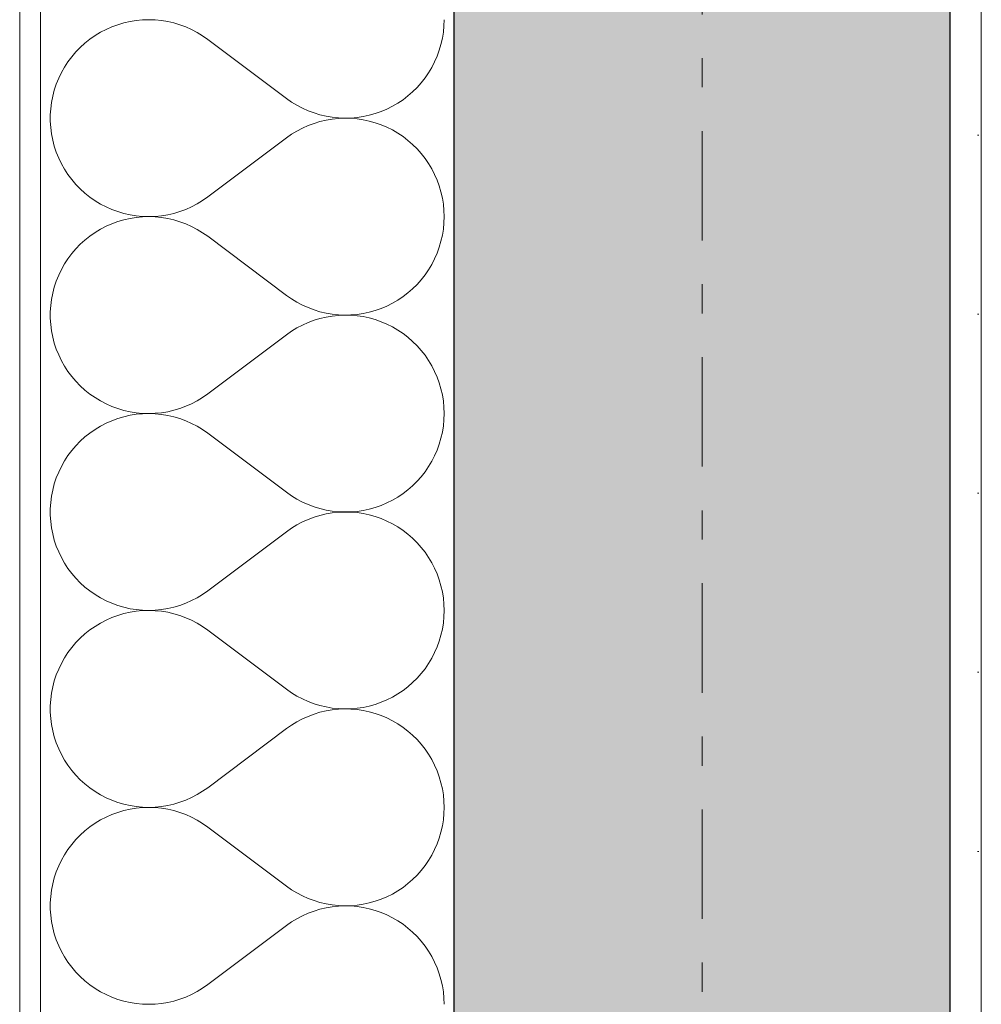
# Model space of a CAD drawing. Extents: x 100 to 2982, y 37 to 2050.
# Tile 41 of 130: x 620 to 666, y 1574 to 1622. Entities that reach past the tile are written whole.
import ezdxf
from ezdxf.xclip import XClip

# ---------------------------------------------------------------- set-up
doc = ezdxf.new("R2010")
doc.units = 0
doc.header["$MEASUREMENT"] = 0
doc.header["$XCLIPFRAME"] = 0
doc.linetypes.add('Przerywana gęsta', pattern=[9, 6, -3])
doc.linetypes.add('Przerywana podwójnie', pattern=[54.680554, 26.458333, -10.583333, 7.055556, -10.583333])
for name, color, linetype in [('250-A Schody Pochylnie', 7, 'Continuous'), ('410-K Osie', 7, 'Continuous'), ('420-K Ściany', 7, 'Continuous'), ('820-G Rysunki Obrazki', 7, 'Continuous')]:
    doc.layers.add(name, color=color, linetype=linetype)
pattern_1 = [(0, (-18316.349, -206.5255), (0, 8.660254), [0, -5]), (0, (-18313.849, -202.195), (0, 8.660254), [0, -5])]

# ---------------------------------------------------------------- blocks, each defined once
blk = doc.blocks.new('*X20')
at = {"layer": '420-K Ściany', "color": 174, "linetype": 'Continuous', "lineweight": 5, "ltscale": 0.2}
for p, q in [((625.137, 1621.959), (624.839, 1621.892)), ((625.438, 1622.008), (625.137, 1621.959)), ((625.743, 1622.037), (625.438, 1622.008)), ((626.048, 1622.046), (625.743, 1622.037)), ((626.353, 1622.036), (626.048, 1622.046)), ((626.658, 1622.006), (626.353, 1622.036)), ((626.959, 1621.956), (626.658, 1622.006)), ((627.257, 1621.888), (626.959, 1621.956)), ((640.316, 1621.745), (640.326, 1622.046)), ((623.708, 1621.436), (623.446, 1621.278)), ((623.979, 1621.577), (623.708, 1621.436)), ((624.259, 1621.7), (623.979, 1621.577)), ((624.546, 1621.805), (624.259, 1621.7)), ((624.839, 1621.892), (624.546, 1621.805)), ((627.55, 1621.8), (627.257, 1621.888)), ((627.836, 1621.694), (627.55, 1621.8)), ((628.115, 1621.57), (627.836, 1621.694)), ((628.386, 1621.428), (628.115, 1621.57)), ((640.24, 1621.148), (640.288, 1621.445)), ((640.288, 1621.445), (640.316, 1621.745)), ((623.196, 1621.103), (622.957, 1620.913)), ((623.446, 1621.278), (623.196, 1621.103)), ((628.647, 1621.269), (628.386, 1621.428)), ((628.897, 1621.094), (628.647, 1621.269)), ((628.897, 1621.094), (632.707, 1618.236)), ((640.174, 1620.854), (640.24, 1621.148)), ((622.517, 1620.488), (622.319, 1620.256)), ((622.73, 1620.708), (622.517, 1620.488)), ((622.957, 1620.913), (622.73, 1620.708)), ((639.987, 1620.281), (640.089, 1620.565)), ((640.089, 1620.565), (640.174, 1620.854)), ((622.136, 1620.011), (621.969, 1619.755)), ((622.319, 1620.256), (622.136, 1620.011)), ((639.729, 1619.737), (639.866, 1620.005)), ((639.866, 1620.005), (639.987, 1620.281)), ((621.969, 1619.755), (621.819, 1619.489)), ((639.574, 1619.479), (639.729, 1619.737)), ((621.687, 1619.213), (621.572, 1618.93)), ((621.819, 1619.489), (621.687, 1619.213)), ((639.218, 1618.993), (639.404, 1619.23)), ((639.404, 1619.23), (639.574, 1619.479)), ((621.475, 1618.64), (621.398, 1618.345)), ((621.572, 1618.93), (621.475, 1618.64)), ((638.804, 1618.556), (639.018, 1618.768)), ((639.018, 1618.768), (639.218, 1618.993)), ((621.398, 1618.345), (621.339, 1618.045)), ((632.707, 1618.236), (632.953, 1618.063)), ((638.087, 1618.008), (638.338, 1618.175)), ((638.338, 1618.175), (638.577, 1618.358)), ((638.577, 1618.358), (638.804, 1618.556)), ((621.3, 1617.742), (621.281, 1617.437)), ((621.339, 1618.045), (621.3, 1617.742)), ((632.953, 1618.063), (633.21, 1617.906)), ((633.21, 1617.906), (633.477, 1617.766)), ((633.477, 1617.766), (633.752, 1617.642)), ((633.752, 1617.642), (634.034, 1617.537)), ((637.28, 1617.604), (637.558, 1617.722)), ((637.558, 1617.722), (637.827, 1617.856)), ((637.827, 1617.856), (638.087, 1618.008)), ((621.281, 1617.437), (621.281, 1617.131)), ((634.034, 1617.537), (634.322, 1617.449)), ((634.322, 1617.449), (634.615, 1617.38)), ((634.615, 1617.188), (634.322, 1617.119)), ((634.615, 1617.38), (634.912, 1617.329)), ((634.912, 1617.239), (634.615, 1617.188)), ((634.912, 1617.329), (635.211, 1617.297)), ((635.211, 1617.271), (634.912, 1617.239)), ((635.211, 1617.297), (635.512, 1617.284)), ((635.512, 1617.284), (635.211, 1617.271)), ((635.512, 1617.284), (635.813, 1617.291)), ((635.813, 1617.277), (635.512, 1617.284)), ((635.813, 1617.291), (636.114, 1617.316)), ((636.114, 1617.252), (635.813, 1617.277)), ((636.114, 1617.316), (636.411, 1617.36)), ((636.411, 1617.208), (636.114, 1617.252)), ((636.411, 1617.36), (636.706, 1617.423)), ((636.706, 1617.145), (636.411, 1617.208)), ((636.706, 1617.423), (636.996, 1617.504)), ((636.996, 1617.064), (636.706, 1617.145)), ((636.996, 1617.504), (637.28, 1617.604)), ((621.281, 1617.131), (621.3, 1616.826)), ((621.3, 1616.826), (621.339, 1616.523)), ((633.477, 1616.802), (633.21, 1616.662)), ((633.752, 1616.926), (633.477, 1616.802)), ((634.034, 1617.031), (633.752, 1616.926)), ((634.322, 1617.119), (634.034, 1617.031)), ((637.28, 1616.964), (636.996, 1617.064)), ((637.558, 1616.847), (637.28, 1616.964)), ((637.827, 1616.712), (637.558, 1616.847)), ((638.087, 1616.56), (637.827, 1616.712)), ((621.339, 1616.523), (621.398, 1616.223)), ((621.398, 1616.223), (621.475, 1615.928)), ((628.897, 1613.474), (632.707, 1616.332)), ((632.953, 1616.505), (632.707, 1616.332)), ((633.21, 1616.662), (632.953, 1616.505)), ((638.338, 1616.393), (638.087, 1616.56)), ((638.577, 1616.21), (638.338, 1616.393)), ((638.804, 1616.012), (638.577, 1616.21)), ((621.475, 1615.928), (621.572, 1615.638)), ((639.018, 1615.8), (638.804, 1616.012)), ((639.218, 1615.575), (639.018, 1615.8)), ((621.572, 1615.638), (621.687, 1615.355)), ((621.687, 1615.355), (621.819, 1615.079)), ((639.404, 1615.338), (639.218, 1615.575)), ((639.574, 1615.089), (639.404, 1615.338)), ((621.819, 1615.079), (621.969, 1614.813)), ((621.969, 1614.813), (622.136, 1614.557)), ((639.729, 1614.831), (639.574, 1615.089)), ((639.866, 1614.563), (639.729, 1614.831)), ((622.136, 1614.557), (622.319, 1614.312)), ((622.319, 1614.312), (622.517, 1614.08)), ((639.987, 1614.287), (639.866, 1614.563)), ((640.089, 1614.003), (639.987, 1614.287)), ((622.517, 1614.08), (622.73, 1613.86)), ((622.73, 1613.86), (622.957, 1613.655)), ((640.174, 1613.714), (640.089, 1614.003)), ((622.957, 1613.655), (623.196, 1613.465)), ((623.196, 1613.465), (623.446, 1613.29)), ((628.647, 1613.299), (628.897, 1613.474)), ((640.24, 1613.42), (640.174, 1613.714)), ((640.288, 1613.123), (640.24, 1613.42)), ((623.446, 1613.29), (623.708, 1613.132)), ((623.708, 1613.132), (623.979, 1612.991)), ((623.979, 1612.991), (624.259, 1612.868)), ((624.259, 1612.868), (624.546, 1612.763)), ((627.55, 1612.768), (627.836, 1612.874)), ((627.836, 1612.874), (628.115, 1612.998)), ((628.115, 1612.998), (628.386, 1613.14)), ((628.386, 1613.14), (628.647, 1613.299)), ((640.316, 1612.823), (640.288, 1613.123)), ((624.546, 1612.763), (624.839, 1612.676)), ((624.839, 1612.676), (625.137, 1612.609)), ((625.137, 1612.436), (624.839, 1612.368)), ((625.137, 1612.609), (625.438, 1612.56)), ((625.438, 1612.484), (625.137, 1612.436)), ((625.438, 1612.56), (625.743, 1612.531)), ((625.743, 1612.513), (625.438, 1612.484)), ((625.743, 1612.531), (626.048, 1612.522)), ((626.048, 1612.522), (625.743, 1612.513)), ((626.048, 1612.522), (626.353, 1612.532)), ((626.353, 1612.512), (626.048, 1612.522)), ((626.353, 1612.532), (626.658, 1612.562)), ((626.658, 1612.482), (626.353, 1612.512)), ((626.658, 1612.562), (626.959, 1612.612)), ((626.959, 1612.433), (626.658, 1612.482)), ((626.959, 1612.612), (627.257, 1612.68)), ((627.257, 1612.364), (626.959, 1612.433)), ((627.257, 1612.68), (627.55, 1612.768)), ((640.326, 1612.522), (640.316, 1612.823)), ((640.316, 1612.221), (640.326, 1612.522)), ((623.708, 1611.912), (623.446, 1611.754)), ((623.979, 1612.053), (623.708, 1611.912)), ((624.259, 1612.176), (623.979, 1612.053)), ((624.546, 1612.282), (624.259, 1612.176)), ((624.839, 1612.368), (624.546, 1612.282)), ((627.55, 1612.276), (627.257, 1612.364)), ((627.836, 1612.17), (627.55, 1612.276)), ((628.115, 1612.046), (627.836, 1612.17)), ((628.386, 1611.904), (628.115, 1612.046)), ((640.24, 1611.624), (640.288, 1611.921)), ((640.288, 1611.921), (640.316, 1612.221)), ((623.196, 1611.579), (622.957, 1611.389)), ((623.446, 1611.754), (623.196, 1611.579)), ((628.647, 1611.745), (628.386, 1611.904)), ((628.897, 1611.57), (628.647, 1611.745)), ((628.897, 1611.57), (632.707, 1608.713)), ((640.174, 1611.33), (640.24, 1611.624)), ((622.517, 1610.964), (622.319, 1610.732)), ((622.73, 1611.184), (622.517, 1610.964)), ((622.957, 1611.389), (622.73, 1611.184)), ((639.987, 1610.758), (640.089, 1611.041)), ((640.089, 1611.041), (640.174, 1611.33)), ((622.136, 1610.487), (621.969, 1610.231)), ((622.319, 1610.732), (622.136, 1610.487)), ((639.729, 1610.214), (639.866, 1610.482)), ((639.866, 1610.482), (639.987, 1610.758)), ((621.969, 1610.231), (621.819, 1609.965)), ((639.574, 1609.955), (639.729, 1610.214)), ((621.687, 1609.69), (621.572, 1609.406)), ((621.819, 1609.965), (621.687, 1609.69)), ((639.218, 1609.469), (639.404, 1609.706)), ((639.404, 1609.706), (639.574, 1609.955)), ((621.475, 1609.117), (621.398, 1608.821)), ((621.572, 1609.406), (621.475, 1609.117)), ((638.804, 1609.033), (639.018, 1609.244)), ((639.018, 1609.244), (639.218, 1609.469)), ((621.398, 1608.821), (621.339, 1608.521)), ((632.707, 1608.713), (632.953, 1608.54)), ((638.087, 1608.484), (638.338, 1608.652)), ((638.338, 1608.652), (638.577, 1608.835)), ((638.577, 1608.835), (638.804, 1609.033)), ((621.3, 1608.218), (621.281, 1607.913)), ((621.339, 1608.521), (621.3, 1608.218)), ((632.953, 1608.54), (633.21, 1608.382)), ((633.21, 1608.382), (633.477, 1608.242)), ((633.477, 1608.242), (633.752, 1608.119)), ((633.752, 1608.119), (634.034, 1608.013)), ((637.28, 1608.08), (637.558, 1608.198)), ((637.558, 1608.198), (637.827, 1608.332)), ((637.827, 1608.332), (638.087, 1608.484)), ((621.281, 1607.913), (621.281, 1607.607)), ((634.034, 1608.013), (634.322, 1607.925)), ((634.322, 1607.925), (634.615, 1607.856)), ((634.615, 1607.665), (634.322, 1607.595)), ((634.615, 1607.856), (634.912, 1607.805)), ((634.912, 1607.715), (634.615, 1607.665)), ((634.912, 1607.805), (635.211, 1607.773)), ((635.211, 1607.747), (634.912, 1607.715)), ((635.211, 1607.773), (635.512, 1607.76)), ((635.512, 1607.76), (635.211, 1607.747)), ((635.512, 1607.76), (635.813, 1607.767)), ((635.813, 1607.754), (635.512, 1607.76)), ((635.813, 1607.767), (636.114, 1607.792)), ((636.114, 1607.728), (635.813, 1607.754)), ((636.114, 1607.792), (636.411, 1607.836)), ((636.411, 1607.684), (636.114, 1607.728)), ((636.411, 1607.836), (636.706, 1607.899)), ((636.706, 1607.621), (636.411, 1607.684)), ((636.706, 1607.899), (636.996, 1607.981)), ((636.996, 1607.54), (636.706, 1607.621)), ((636.996, 1607.981), (637.28, 1608.08)), ((621.281, 1607.607), (621.3, 1607.302)), ((621.3, 1607.302), (621.339, 1606.999)), ((633.477, 1607.278), (633.21, 1607.138)), ((633.752, 1607.402), (633.477, 1607.278)), ((634.034, 1607.508), (633.752, 1607.402)), ((634.322, 1607.595), (634.034, 1607.508)), ((637.28, 1607.44), (636.996, 1607.54)), ((637.558, 1607.323), (637.28, 1607.44)), ((637.827, 1607.188), (637.558, 1607.323)), ((638.087, 1607.037), (637.827, 1607.188)), ((621.339, 1606.999), (621.398, 1606.699)), ((621.398, 1606.699), (621.475, 1606.404)), ((628.897, 1603.951), (632.707, 1606.808)), ((632.953, 1606.981), (632.707, 1606.808)), ((633.21, 1607.138), (632.953, 1606.981)), ((638.338, 1606.869), (638.087, 1607.037)), ((638.577, 1606.686), (638.338, 1606.869)), ((638.804, 1606.488), (638.577, 1606.686)), ((621.475, 1606.404), (621.572, 1606.114)), ((639.018, 1606.276), (638.804, 1606.488)), ((639.218, 1606.051), (639.018, 1606.276)), ((621.572, 1606.114), (621.687, 1605.831)), ((621.687, 1605.831), (621.819, 1605.555)), ((639.404, 1605.814), (639.218, 1606.051)), ((639.574, 1605.566), (639.404, 1605.814)), ((621.819, 1605.555), (621.969, 1605.289)), ((621.969, 1605.289), (622.136, 1605.033)), ((639.729, 1605.307), (639.574, 1605.566)), ((639.866, 1605.039), (639.729, 1605.307)), ((622.136, 1605.033), (622.319, 1604.789)), ((622.319, 1604.789), (622.517, 1604.556)), ((639.987, 1604.763), (639.866, 1605.039)), ((640.089, 1604.48), (639.987, 1604.763)), ((622.517, 1604.556), (622.73, 1604.337)), ((622.73, 1604.337), (622.957, 1604.131)), ((640.174, 1604.191), (640.089, 1604.48)), ((622.957, 1604.131), (623.196, 1603.941)), ((623.196, 1603.941), (623.446, 1603.767)), ((628.647, 1603.775), (628.897, 1603.951)), ((640.24, 1603.897), (640.174, 1604.191)), ((640.288, 1603.599), (640.24, 1603.897)), ((623.446, 1603.767), (623.708, 1603.608)), ((623.708, 1603.608), (623.979, 1603.467)), ((623.979, 1603.467), (624.259, 1603.344)), ((624.259, 1603.344), (624.546, 1603.239)), ((627.55, 1603.244), (627.836, 1603.35)), ((627.836, 1603.35), (628.115, 1603.474)), ((628.115, 1603.474), (628.386, 1603.616)), ((628.386, 1603.616), (628.647, 1603.775)), ((640.316, 1603.299), (640.288, 1603.599)), ((624.546, 1603.239), (624.839, 1603.152)), ((624.839, 1603.152), (625.137, 1603.085)), ((625.137, 1602.912), (624.839, 1602.844)), ((625.137, 1603.085), (625.438, 1603.036)), ((625.438, 1602.96), (625.137, 1602.912)), ((625.438, 1603.036), (625.743, 1603.008)), ((625.743, 1602.989), (625.438, 1602.96)), ((625.743, 1603.008), (626.048, 1602.998)), ((626.048, 1602.998), (625.743, 1602.989)), ((626.048, 1602.998), (626.353, 1603.009)), ((626.353, 1602.988), (626.048, 1602.998)), ((626.353, 1603.009), (626.658, 1603.039)), ((626.658, 1602.958), (626.353, 1602.988)), ((626.658, 1603.039), (626.959, 1603.088)), ((626.959, 1602.909), (626.658, 1602.958)), ((626.959, 1603.088), (627.257, 1603.156)), ((627.257, 1602.84), (626.959, 1602.909)), ((627.257, 1603.156), (627.55, 1603.244)), ((640.326, 1602.998), (640.316, 1603.299)), ((640.316, 1602.697), (640.326, 1602.998)), ((623.708, 1602.388), (623.446, 1602.23)), ((623.979, 1602.529), (623.708, 1602.388)), ((624.259, 1602.653), (623.979, 1602.529)), ((624.546, 1602.758), (624.259, 1602.653)), ((624.839, 1602.844), (624.546, 1602.758)), ((627.55, 1602.753), (627.257, 1602.84)), ((627.836, 1602.647), (627.55, 1602.753)), ((628.115, 1602.522), (627.836, 1602.647)), ((628.386, 1602.38), (628.115, 1602.522)), ((640.24, 1602.1), (640.288, 1602.397)), ((640.288, 1602.397), (640.316, 1602.697)), ((623.196, 1602.055), (622.957, 1601.865)), ((623.446, 1602.23), (623.196, 1602.055)), ((628.647, 1602.221), (628.386, 1602.38)), ((628.897, 1602.046), (628.647, 1602.221)), ((628.897, 1602.046), (632.707, 1599.189)), ((640.174, 1601.806), (640.24, 1602.1)), ((622.517, 1601.441), (622.319, 1601.208)), ((622.73, 1601.66), (622.517, 1601.441)), ((622.957, 1601.865), (622.73, 1601.66)), ((639.987, 1601.234), (640.089, 1601.517)), ((640.089, 1601.517), (640.174, 1601.806)), ((622.136, 1600.963), (621.969, 1600.707)), ((622.319, 1601.208), (622.136, 1600.963)), ((639.729, 1600.69), (639.866, 1600.958)), ((639.866, 1600.958), (639.987, 1601.234)), ((621.969, 1600.707), (621.819, 1600.441)), ((639.574, 1600.431), (639.729, 1600.69)), ((621.687, 1600.166), (621.572, 1599.883)), ((621.819, 1600.441), (621.687, 1600.166)), ((639.218, 1599.945), (639.404, 1600.183)), ((639.404, 1600.183), (639.574, 1600.431)), ((621.475, 1599.593), (621.398, 1599.297)), ((621.572, 1599.883), (621.475, 1599.593)), ((638.804, 1599.509), (639.018, 1599.721)), ((639.018, 1599.721), (639.218, 1599.945)), ((621.398, 1599.297), (621.339, 1598.997)), ((632.707, 1599.189), (632.953, 1599.016)), ((638.087, 1598.96), (638.338, 1599.128)), ((638.338, 1599.128), (638.577, 1599.311)), ((638.577, 1599.311), (638.804, 1599.509)), ((621.3, 1598.694), (621.281, 1598.389)), ((621.339, 1598.997), (621.3, 1598.694)), ((632.953, 1599.016), (633.21, 1598.859)), ((633.21, 1598.859), (633.477, 1598.718)), ((633.477, 1598.718), (633.752, 1598.595)), ((633.752, 1598.595), (634.034, 1598.489)), ((637.28, 1598.557), (637.558, 1598.674)), ((637.558, 1598.674), (637.827, 1598.809)), ((637.827, 1598.809), (638.087, 1598.96)), ((621.281, 1598.389), (621.281, 1598.084)), ((634.034, 1598.489), (634.322, 1598.401)), ((634.322, 1598.401), (634.615, 1598.332)), ((634.615, 1598.141), (634.322, 1598.072)), ((634.615, 1598.332), (634.912, 1598.281)), ((634.912, 1598.192), (634.615, 1598.141)), ((634.912, 1598.281), (635.211, 1598.249)), ((635.211, 1598.223), (634.912, 1598.192)), ((635.211, 1598.249), (635.512, 1598.237)), ((635.512, 1598.236), (635.211, 1598.223)), ((635.512, 1598.237), (635.813, 1598.243)), ((635.813, 1598.23), (635.512, 1598.236)), ((635.813, 1598.243), (636.114, 1598.268)), ((636.114, 1598.205), (635.813, 1598.23)), ((636.114, 1598.268), (636.411, 1598.312)), ((636.411, 1598.16), (636.114, 1598.205)), ((636.411, 1598.312), (636.706, 1598.375)), ((636.706, 1598.097), (636.411, 1598.16)), ((636.706, 1598.375), (636.996, 1598.457)), ((636.996, 1598.016), (636.706, 1598.097)), ((636.996, 1598.457), (637.28, 1598.557)), ((621.281, 1598.084), (621.3, 1597.779)), ((621.3, 1597.779), (621.339, 1597.476)), ((633.477, 1597.755), (633.21, 1597.614)), ((633.752, 1597.878), (633.477, 1597.755)), ((634.034, 1597.984), (633.752, 1597.878)), ((634.322, 1598.072), (634.034, 1597.984)), ((637.28, 1597.916), (636.996, 1598.016)), ((637.558, 1597.799), (637.28, 1597.916)), ((637.827, 1597.664), (637.558, 1597.799)), ((638.087, 1597.513), (637.827, 1597.664)), ((621.339, 1597.476), (621.398, 1597.176)), ((621.398, 1597.176), (621.475, 1596.88)), ((628.897, 1594.427), (632.707, 1597.284)), ((632.953, 1597.457), (632.707, 1597.284)), ((633.21, 1597.614), (632.953, 1597.457)), ((638.338, 1597.345), (638.087, 1597.513)), ((638.577, 1597.162), (638.338, 1597.345)), ((638.804, 1596.964), (638.577, 1597.162)), ((621.475, 1596.88), (621.572, 1596.59)), ((639.018, 1596.752), (638.804, 1596.964)), ((639.218, 1596.527), (639.018, 1596.752)), ((621.572, 1596.59), (621.687, 1596.307)), ((621.687, 1596.307), (621.819, 1596.032)), ((639.404, 1596.29), (639.218, 1596.527)), ((639.574, 1596.042), (639.404, 1596.29)), ((621.819, 1596.032), (621.969, 1595.766)), ((621.969, 1595.766), (622.136, 1595.51)), ((639.729, 1595.783), (639.574, 1596.042)), ((639.866, 1595.515), (639.729, 1595.783)), ((622.136, 1595.51), (622.319, 1595.265)), ((622.319, 1595.265), (622.517, 1595.032)), ((639.987, 1595.239), (639.866, 1595.515)), ((640.089, 1594.956), (639.987, 1595.239)), ((622.517, 1595.032), (622.73, 1594.813)), ((622.73, 1594.813), (622.957, 1594.608)), ((640.174, 1594.667), (640.089, 1594.956)), ((622.957, 1594.608), (623.196, 1594.417)), ((623.196, 1594.417), (623.446, 1594.243)), ((628.647, 1594.251), (628.897, 1594.427)), ((640.24, 1594.373), (640.174, 1594.667)), ((640.288, 1594.075), (640.24, 1594.373)), ((623.446, 1594.243), (623.708, 1594.085)), ((623.708, 1594.085), (623.979, 1593.944)), ((623.979, 1593.944), (624.259, 1593.82)), ((624.259, 1593.82), (624.546, 1593.715)), ((627.55, 1593.72), (627.836, 1593.826)), ((627.836, 1593.826), (628.115, 1593.951)), ((628.115, 1593.951), (628.386, 1594.092)), ((628.386, 1594.092), (628.647, 1594.251)), ((640.316, 1593.776), (640.288, 1594.075)), ((624.546, 1593.715), (624.839, 1593.629)), ((624.839, 1593.629), (625.137, 1593.561)), ((625.137, 1593.388), (624.839, 1593.32)), ((625.137, 1593.561), (625.438, 1593.513)), ((625.438, 1593.436), (625.137, 1593.388)), ((625.438, 1593.513), (625.743, 1593.484)), ((625.743, 1593.465), (625.438, 1593.436)), ((625.743, 1593.484), (626.048, 1593.474)), ((626.048, 1593.474), (625.743, 1593.465)), ((626.048, 1593.474), (626.353, 1593.485)), ((626.353, 1593.464), (626.048, 1593.474)), ((626.353, 1593.485), (626.658, 1593.515)), ((626.658, 1593.434), (626.353, 1593.464)), ((626.658, 1593.515), (626.959, 1593.564)), ((626.959, 1593.385), (626.658, 1593.434)), ((626.959, 1593.564), (627.257, 1593.633)), ((627.257, 1593.316), (626.959, 1593.385)), ((627.257, 1593.633), (627.55, 1593.72)), ((640.326, 1593.474), (640.316, 1593.776)), ((640.316, 1593.173), (640.326, 1593.474)), ((623.708, 1592.864), (623.446, 1592.706)), ((623.979, 1593.005), (623.708, 1592.864)), ((624.259, 1593.129), (623.979, 1593.005)), ((624.546, 1593.234), (624.259, 1593.129)), ((624.839, 1593.32), (624.546, 1593.234)), ((627.55, 1593.229), (627.257, 1593.316)), ((627.836, 1593.123), (627.55, 1593.229)), ((628.115, 1592.998), (627.836, 1593.123)), ((628.386, 1592.857), (628.115, 1592.998)), ((640.24, 1592.576), (640.288, 1592.874)), ((640.288, 1592.874), (640.316, 1593.173)), ((623.196, 1592.532), (622.957, 1592.341)), ((623.446, 1592.706), (623.196, 1592.532)), ((628.647, 1592.698), (628.386, 1592.857)), ((628.897, 1592.522), (628.647, 1592.698)), ((628.897, 1592.522), (632.707, 1589.665)), ((640.174, 1592.282), (640.24, 1592.576)), ((622.517, 1591.917), (622.319, 1591.684)), ((622.73, 1592.136), (622.517, 1591.917)), ((622.957, 1592.341), (622.73, 1592.136)), ((639.987, 1591.71), (640.089, 1591.993)), ((640.089, 1591.993), (640.174, 1592.282)), ((622.136, 1591.439), (621.969, 1591.183)), ((622.319, 1591.684), (622.136, 1591.439)), ((639.729, 1591.166), (639.866, 1591.434)), ((639.866, 1591.434), (639.987, 1591.71)), ((621.969, 1591.183), (621.819, 1590.917)), ((639.574, 1590.907), (639.729, 1591.166)), ((621.687, 1590.642), (621.572, 1590.359)), ((621.819, 1590.917), (621.687, 1590.642)), ((639.218, 1590.422), (639.404, 1590.659)), ((639.404, 1590.659), (639.574, 1590.907)), ((621.475, 1590.069), (621.398, 1589.773)), ((621.572, 1590.359), (621.475, 1590.069)), ((638.804, 1589.985), (639.018, 1590.197)), ((639.018, 1590.197), (639.218, 1590.422)), ((621.398, 1589.773), (621.339, 1589.473)), ((632.707, 1589.665), (632.953, 1589.492)), ((638.087, 1589.436), (638.338, 1589.604)), ((638.338, 1589.604), (638.577, 1589.787)), ((638.577, 1589.787), (638.804, 1589.985)), ((621.3, 1589.17), (621.281, 1588.865)), ((621.339, 1589.473), (621.3, 1589.17)), ((632.953, 1589.492), (633.21, 1589.335)), ((633.21, 1589.335), (633.477, 1589.194)), ((633.477, 1589.194), (633.752, 1589.071)), ((633.752, 1589.071), (634.034, 1588.965)), ((637.28, 1589.033), (637.558, 1589.15)), ((637.558, 1589.15), (637.827, 1589.285)), ((637.827, 1589.285), (638.087, 1589.436)), ((621.281, 1588.865), (621.281, 1588.56)), ((634.034, 1588.965), (634.322, 1588.877)), ((634.322, 1588.877), (634.615, 1588.808)), ((634.615, 1588.617), (634.322, 1588.548)), ((634.615, 1588.808), (634.912, 1588.757)), ((634.912, 1588.668), (634.615, 1588.617)), ((634.912, 1588.757), (635.211, 1588.726)), ((635.211, 1588.7), (634.912, 1588.668)), ((635.211, 1588.726), (635.512, 1588.713)), ((635.512, 1588.712), (635.211, 1588.7)), ((635.512, 1588.713), (635.813, 1588.719)), ((635.813, 1588.706), (635.512, 1588.712)), ((635.813, 1588.719), (636.114, 1588.744)), ((636.114, 1588.681), (635.813, 1588.706)), ((636.114, 1588.744), (636.411, 1588.789)), ((636.411, 1588.637), (636.114, 1588.681)), ((636.411, 1588.789), (636.706, 1588.852)), ((636.706, 1588.574), (636.411, 1588.637)), ((636.706, 1588.852), (636.996, 1588.933)), ((636.996, 1588.492), (636.706, 1588.574)), ((636.996, 1588.933), (637.28, 1589.033)), ((621.281, 1588.56), (621.3, 1588.255)), ((621.3, 1588.255), (621.339, 1587.952)), ((633.477, 1588.231), (633.21, 1588.09)), ((633.752, 1588.354), (633.477, 1588.231)), ((634.034, 1588.46), (633.752, 1588.354)), ((634.322, 1588.548), (634.034, 1588.46)), ((637.28, 1588.392), (636.996, 1588.492)), ((637.558, 1588.275), (637.28, 1588.392)), ((637.827, 1588.14), (637.558, 1588.275)), ((638.087, 1587.989), (637.827, 1588.14)), ((621.339, 1587.952), (621.398, 1587.652)), ((621.398, 1587.652), (621.475, 1587.356)), ((628.897, 1584.903), (632.707, 1587.76)), ((632.953, 1587.933), (632.707, 1587.76)), ((633.21, 1588.09), (632.953, 1587.933)), ((638.338, 1587.821), (638.087, 1587.989)), ((638.577, 1587.638), (638.338, 1587.821)), ((638.804, 1587.44), (638.577, 1587.638)), ((621.475, 1587.356), (621.572, 1587.066)), ((639.018, 1587.228), (638.804, 1587.44)), ((639.218, 1587.004), (639.018, 1587.228)), ((621.572, 1587.066), (621.687, 1586.783)), ((621.687, 1586.783), (621.819, 1586.508)), ((639.404, 1586.766), (639.218, 1587.004)), ((639.574, 1586.518), (639.404, 1586.766)), ((621.819, 1586.508), (621.969, 1586.242)), ((621.969, 1586.242), (622.136, 1585.986)), ((639.729, 1586.259), (639.574, 1586.518)), ((639.866, 1585.991), (639.729, 1586.259)), ((622.136, 1585.986), (622.319, 1585.741)), ((622.319, 1585.741), (622.517, 1585.508)), ((639.987, 1585.715), (639.866, 1585.991)), ((640.089, 1585.432), (639.987, 1585.715)), ((622.517, 1585.508), (622.73, 1585.289)), ((622.73, 1585.289), (622.957, 1585.084)), ((640.174, 1585.143), (640.089, 1585.432)), ((622.957, 1585.084), (623.196, 1584.894)), ((623.196, 1584.894), (623.446, 1584.719)), ((628.647, 1584.728), (628.897, 1584.903)), ((640.24, 1584.849), (640.174, 1585.143)), ((640.288, 1584.552), (640.24, 1584.849)), ((623.446, 1584.719), (623.708, 1584.561)), ((623.708, 1584.561), (623.979, 1584.42)), ((623.979, 1584.42), (624.259, 1584.296)), ((624.259, 1584.296), (624.546, 1584.191)), ((627.55, 1584.196), (627.836, 1584.302)), ((627.836, 1584.302), (628.115, 1584.427)), ((628.115, 1584.427), (628.386, 1584.569)), ((628.386, 1584.569), (628.647, 1584.728)), ((640.316, 1584.252), (640.288, 1584.552)), ((624.546, 1584.191), (624.839, 1584.105)), ((624.839, 1584.105), (625.137, 1584.037)), ((625.137, 1583.864), (624.839, 1583.797)), ((625.137, 1584.037), (625.438, 1583.989)), ((625.438, 1583.913), (625.137, 1583.864)), ((625.438, 1583.989), (625.743, 1583.96)), ((625.743, 1583.941), (625.438, 1583.913)), ((625.743, 1583.96), (626.048, 1583.951)), ((626.048, 1583.951), (625.743, 1583.941)), ((626.048, 1583.951), (626.353, 1583.961)), ((626.353, 1583.94), (626.048, 1583.951)), ((626.353, 1583.961), (626.658, 1583.991)), ((626.658, 1583.91), (626.353, 1583.94)), ((626.658, 1583.991), (626.959, 1584.04)), ((626.959, 1583.861), (626.658, 1583.91)), ((626.959, 1584.04), (627.257, 1584.109)), ((627.257, 1583.793), (626.959, 1583.861)), ((627.257, 1584.109), (627.55, 1584.196)), ((640.326, 1583.951), (640.316, 1584.252)), ((640.316, 1583.65), (640.326, 1583.951)), ((623.708, 1583.341), (623.446, 1583.182)), ((623.979, 1583.482), (623.708, 1583.341)), ((624.259, 1583.605), (623.979, 1583.482)), ((624.546, 1583.71), (624.259, 1583.605)), ((624.839, 1583.797), (624.546, 1583.71)), ((627.55, 1583.705), (627.257, 1583.793)), ((627.836, 1583.599), (627.55, 1583.705)), ((628.115, 1583.475), (627.836, 1583.599)), ((628.386, 1583.333), (628.115, 1583.475)), ((640.24, 1583.052), (640.288, 1583.35)), ((640.288, 1583.35), (640.316, 1583.65)), ((623.196, 1583.008), (622.957, 1582.818)), ((623.446, 1583.182), (623.196, 1583.008)), ((628.647, 1583.174), (628.386, 1583.333)), ((628.897, 1582.998), (628.647, 1583.174)), ((628.897, 1582.998), (632.707, 1580.141)), ((640.174, 1582.758), (640.24, 1583.052)), ((622.517, 1582.393), (622.319, 1582.16)), ((622.73, 1582.612), (622.517, 1582.393)), ((622.957, 1582.818), (622.73, 1582.612)), ((639.987, 1582.186), (640.089, 1582.469)), ((640.089, 1582.469), (640.174, 1582.758)), ((622.136, 1581.916), (621.969, 1581.66)), ((622.319, 1582.16), (622.136, 1581.916)), ((639.729, 1581.642), (639.866, 1581.91)), ((639.866, 1581.91), (639.987, 1582.186)), ((621.969, 1581.66), (621.819, 1581.394)), ((639.574, 1581.383), (639.729, 1581.642)), ((621.687, 1581.118), (621.572, 1580.835)), ((621.819, 1581.394), (621.687, 1581.118)), ((639.218, 1580.898), (639.404, 1581.135)), ((639.404, 1581.135), (639.574, 1581.383)), ((621.475, 1580.545), (621.398, 1580.25)), ((621.572, 1580.835), (621.475, 1580.545)), ((638.804, 1580.461), (639.018, 1580.673)), ((639.018, 1580.673), (639.218, 1580.898)), ((621.398, 1580.25), (621.339, 1579.95)), ((632.707, 1580.141), (632.953, 1579.968)), ((638.087, 1579.912), (638.338, 1580.08)), ((638.338, 1580.08), (638.577, 1580.263)), ((638.577, 1580.263), (638.804, 1580.461)), ((621.3, 1579.647), (621.281, 1579.342)), ((621.339, 1579.95), (621.3, 1579.647)), ((632.953, 1579.968), (633.21, 1579.811)), ((633.21, 1579.811), (633.477, 1579.671)), ((633.477, 1579.671), (633.752, 1579.547)), ((633.752, 1579.547), (634.034, 1579.441)), ((637.28, 1579.509), (637.558, 1579.626)), ((637.558, 1579.626), (637.827, 1579.761)), ((637.827, 1579.761), (638.087, 1579.912)), ((621.281, 1579.342), (621.281, 1579.036)), ((634.034, 1579.441), (634.322, 1579.354)), ((634.322, 1579.354), (634.615, 1579.284)), ((634.615, 1579.093), (634.322, 1579.024)), ((634.615, 1579.284), (634.912, 1579.234)), ((634.912, 1579.144), (634.615, 1579.093)), ((634.912, 1579.234), (635.211, 1579.202)), ((635.211, 1579.176), (634.912, 1579.144)), ((635.211, 1579.202), (635.512, 1579.189)), ((635.512, 1579.189), (635.211, 1579.176)), ((635.512, 1579.189), (635.813, 1579.195)), ((635.813, 1579.182), (635.512, 1579.189)), ((635.813, 1579.195), (636.114, 1579.221)), ((636.114, 1579.157), (635.813, 1579.182)), ((636.114, 1579.221), (636.411, 1579.265)), ((636.411, 1579.113), (636.114, 1579.157)), ((636.411, 1579.265), (636.706, 1579.328)), ((636.706, 1579.05), (636.411, 1579.113)), ((636.706, 1579.328), (636.996, 1579.409)), ((636.996, 1578.968), (636.706, 1579.05)), ((636.996, 1579.409), (637.28, 1579.509)), ((621.281, 1579.036), (621.3, 1578.731)), ((621.3, 1578.731), (621.339, 1578.428)), ((633.477, 1578.707), (633.21, 1578.567)), ((633.752, 1578.83), (633.477, 1578.707)), ((634.034, 1578.936), (633.752, 1578.83)), ((634.322, 1579.024), (634.034, 1578.936)), ((637.28, 1578.869), (636.996, 1578.968)), ((637.558, 1578.751), (637.28, 1578.869)), ((637.827, 1578.617), (637.558, 1578.751)), ((638.087, 1578.465), (637.827, 1578.617)), ((621.339, 1578.428), (621.398, 1578.128)), ((621.398, 1578.128), (621.475, 1577.832)), ((628.897, 1575.379), (632.707, 1578.236)), ((632.953, 1578.409), (632.707, 1578.236)), ((633.21, 1578.567), (632.953, 1578.409)), ((638.338, 1578.297), (638.087, 1578.465)), ((638.577, 1578.114), (638.338, 1578.297)), ((638.804, 1577.916), (638.577, 1578.114)), ((621.475, 1577.832), (621.572, 1577.543)), ((639.018, 1577.705), (638.804, 1577.916)), ((639.218, 1577.48), (639.018, 1577.705)), ((621.572, 1577.543), (621.687, 1577.259)), ((621.687, 1577.259), (621.819, 1576.984)), ((639.404, 1577.243), (639.218, 1577.48)), ((639.574, 1576.994), (639.404, 1577.243)), ((621.819, 1576.984), (621.969, 1576.718)), ((621.969, 1576.718), (622.136, 1576.462)), ((639.729, 1576.735), (639.574, 1576.994)), ((639.866, 1576.467), (639.729, 1576.735)), ((622.136, 1576.462), (622.319, 1576.217)), ((622.319, 1576.217), (622.517, 1575.985)), ((639.987, 1576.191), (639.866, 1576.467)), ((640.089, 1575.908), (639.987, 1576.191)), ((622.517, 1575.985), (622.73, 1575.765)), ((622.73, 1575.765), (622.957, 1575.56)), ((640.174, 1575.619), (640.089, 1575.908)), ((622.957, 1575.56), (623.196, 1575.37)), ((623.196, 1575.37), (623.446, 1575.195)), ((628.647, 1575.204), (628.897, 1575.379)), ((640.24, 1575.325), (640.174, 1575.619)), ((640.288, 1575.028), (640.24, 1575.325)), ((623.446, 1575.195), (623.708, 1575.037)), ((623.708, 1575.037), (623.979, 1574.896)), ((623.979, 1574.896), (624.259, 1574.773)), ((624.259, 1574.773), (624.546, 1574.667)), ((627.55, 1574.673), (627.836, 1574.779)), ((627.836, 1574.779), (628.115, 1574.903)), ((628.115, 1574.903), (628.386, 1575.045)), ((628.386, 1575.045), (628.647, 1575.204)), ((640.316, 1574.728), (640.288, 1575.028)), ((624.546, 1574.667), (624.839, 1574.581)), ((624.839, 1574.581), (625.137, 1574.513)), ((625.137, 1574.513), (625.438, 1574.465)), ((625.438, 1574.465), (625.743, 1574.436)), ((625.743, 1574.436), (626.048, 1574.427)), ((626.048, 1574.427), (626.353, 1574.437)), ((626.353, 1574.437), (626.658, 1574.467)), ((626.658, 1574.467), (626.959, 1574.516)), ((626.959, 1574.516), (627.257, 1574.585)), ((627.257, 1574.585), (627.55, 1574.673)), ((640.326, 1574.427), (640.316, 1574.728))]:
    blk.add_line(p, q, dxfattribs=at)
blk = doc.blocks.new('Rysunek_1_1', base_point=(-18316.349, -206.526))
at = {"layer": '420-K Ściany', "linetype": 'Continuous', "lineweight": 5}
h = blk.add_hatch(dxfattribs=at)
h.set_pattern_fill('Tynk_0001', color=176, style=0, pattern_type=2)
h.set_pattern_definition(pattern_1)
h.paths.add_polyline_path([(619.802, 1821.509), (619.802, 1481.509), (620.802, 1481.509), (620.802, 1821.509)])
at = {"layer": '420-K Ściany', "linetype": 'Continuous', "lineweight": 13}
blk.add_hatch(color=62, dxfattribs=at).paths.add_polyline_path([(640.802, 1777.509), (640.802, 1481.509), (664.802, 1481.509), (664.802, 1777.509)])
at = {"layer": '420-K Ściany', "linetype": 'Continuous', "lineweight": 5}
h = blk.add_hatch(dxfattribs=at)
h.set_pattern_fill('Tynk_0001', color=180, style=0, pattern_type=2)
h.set_pattern_definition(pattern_1)
h.paths.add_polyline_path([(664.802, 1776.009), (664.802, 1481.509), (666.302, 1481.509), (666.302, 1776.009)])
at = {"layer": '250-A Schody Pochylnie', "color": 91, "linetype": 'Przerywana gęsta', "lineweight": 13, "ltscale": 0.2}
blk.add_line((666.302, 1483.009), (666.302, 1776.009), dxfattribs=at)
at = {"layer": '410-K Osie', "color": 4, "linetype": 'Przerywana podwójnie', "lineweight": 13, "ltscale": 0.2}
blk.add_line((652.802, 1813.509), (652.802, 529.46), dxfattribs=at)
blk.add_line((652.802, 1813.509), (652.802, 529.46), dxfattribs=at)
at = {"layer": '420-K Ściany', "color": 67, "linetype": 'Continuous', "lineweight": 13, "ltscale": 0.2}
blk.add_line((620.802, 1801.509), (620.802, 1481.509), dxfattribs=at)
at = {"layer": '420-K Ściany', "color": 27, "linetype": 'Continuous', "lineweight": 25, "ltscale": 0.2}
for p, q in [((640.802, 1777.509), (640.802, 1481.509)), ((664.802, 1481.509), (664.802, 1776.009))]:
    blk.add_line(p, q, dxfattribs=at)
at = {"layer": '420-K Ściany', "color": 47, "linetype": 'Continuous', "lineweight": 15, "ltscale": 0.2, "flags": 128}
for points in [[(619.802, 1821.509), (619.802, 1481.509)], [(666.302, 1481.509), (666.302, 1776.009)]]:
    blk.add_lwpolyline(points, dxfattribs=at)
at = {"color": 65, "linetype": 'Continuous', "lineweight": 13, "ltscale": 0.2}
blk.add_blockref('*X20', (0, 0), dxfattribs=at)

msp = doc.modelspace()

# ---------------------------------------------------------------- block references
at = {"layer": '820-G Rysunki Obrazki', "color": 65, "linetype": 'Continuous', "lineweight": 13, "ltscale": 0.2}
ref = msp.add_blockref('Rysunek_1_1', (-18316.349, -206.526), dxfattribs=at)
XClip(ref).set_block_clipping_path([(244.527027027, 75.2081975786), (2570.9054054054, 2024.1891891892)])

doc.saveas('drawing.dxf')
